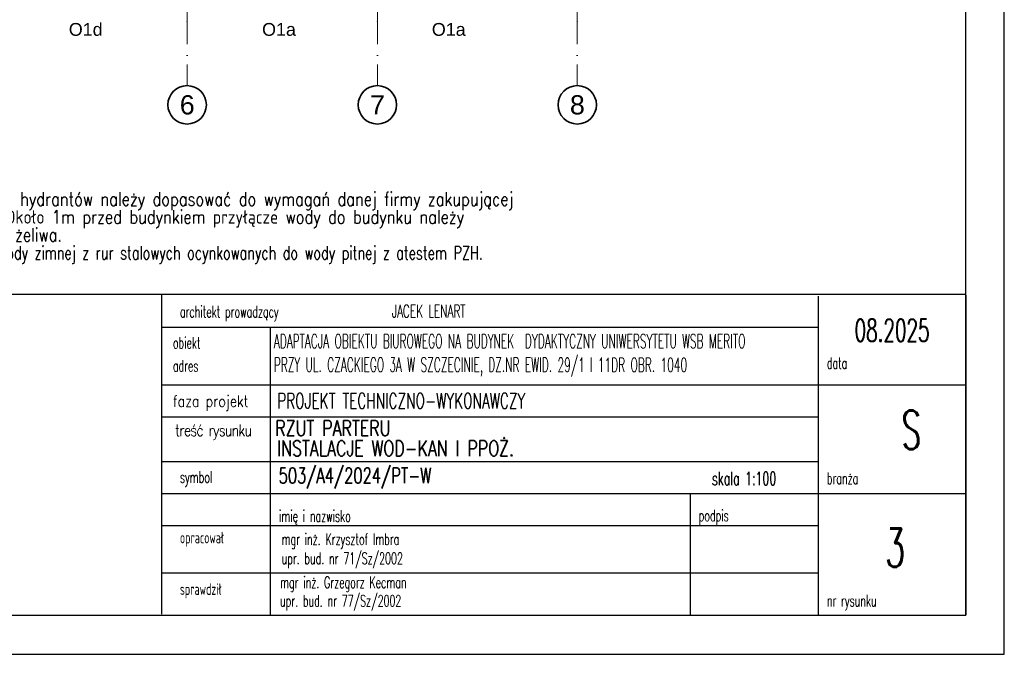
# Model space of a CAD drawing. Header units: millimetres. Extents: x -34676 to 172266, y 39940 to 476087.
# Tile 118 of 256: x 41355 to 56725, y 265882 to 275794. Entities that reach past the tile are written whole.
import ezdxf
from ezdxf.lldxf.tags import DXFTag

# ---------------------------------------------------------------- set-up
doc = ezdxf.new("R2010")
doc.units = ezdxf.units.MM
doc.header["$MEASUREMENT"] = 0
doc.linetypes.add('Kropki i Kreski', pattern=[6.702778, 3.527778, -1.763889, 0, -1.411111])
for name, color, linetype in [('#podkład', 252, 'Continuous'), ('0_Nr_pióra__1', 7, 'Continuous'), ('_TABELA', 7, 'Continuous'), ('IS_Text_Armatury_Wodociag', 7, 'Continuous'), ('Konstrukcja - Siatka mod', 7, 'Continuous'), ('Znaczniki okien Archicada', 7, 'Continuous')]:
    doc.layers.add(name, color=color, linetype=linetype)
doc.styles.add('ROMANS', font='romans', dxfattribs={"width": 0.6})
doc.styles.add('STYL_AUTOMATYCZNY_1', font='arial.ttf')
tags = doc.linetypes.add('SOLID', pattern=[10, 10, 0]).pattern_tags.tags
tags[6:7] = [DXFTag(74, 4), DXFTag(75, 0), DXFTag(340, '0'), DXFTag(46, 0.0), DXFTag(50, 0.0), DXFTag(44, 0.0), DXFTag(45, 0.0)]
tags[4:5] = [DXFTag(74, 4), DXFTag(75, 0), DXFTag(340, '0'), DXFTag(46, 0.0), DXFTag(50, 0.0), DXFTag(44, 0.0), DXFTag(45, 0.0)]

# ---------------------------------------------------------------- blocks, each defined once
blk = doc.blocks.new('UHYGFFFF')
at = {"layer": 'Konstrukcja - Siatka mod', "color": 252, "linetype": 'Kropki i Kreski', "lineweight": 13, "ltscale": 100}
for p, q in [((43578, 381904), (43578, 398869)), ((46548, 381904), (46548, 398869)), ((49668, 398869), (49668, 381904)), ((43578, 381904), (43578, 380904)), ((46548, 381904), (46548, 380904)), ((49668, 381904), (49668, 380904))]:
    blk.add_line(p, q, dxfattribs=at)
at = {"layer": 'Konstrukcja - Siatka mod', "color": 252, "linetype": 'Continuous', "lineweight": 35, "ltscale": 100}
for centre in [(43578, 380604), (46548, 380604), (49668, 380604)]:
    blk.add_circle(centre, 300, dxfattribs=at)
at = {"layer": 'Konstrukcja - Siatka mod', "color": 252, "linetype": 'Kropki i Kreski', "lineweight": 13, "ltscale": 100}
for p in [(43578, 381904), (43578, 381904), (46548, 381904), (46548, 381904), (49668, 381904), (49668, 381904)]:
    blk.add_point(p, dxfattribs=at)
at = {"layer": 'Konstrukcja - Siatka mod', "color": 252, "linetype": 'Continuous', "lineweight": 13, "char_height": 300, "attachment_point": 1, "style": 'STYL_AUTOMATYCZNY_1'}
for s, insert in [('\\A1;{\\pql;\\pt0;\\fArial|b0|i0|c238|p0;\\W1.000000;6}', (43463, 380754)), ('\\A1;{\\pql;\\pt0;\\fArial|b0|i0|c238|p0;\\W1.000000;7}', (46433, 380754)), ('\\A1;{\\pql;\\pt0;\\fArial|b0|i0|c238|p0;\\W1.000000;8}', (49553, 380754))]:
    blk.add_mtext(s, dxfattribs=dict(at, insert=insert))
at = {"layer": 'Znaczniki okien Archicada', "color": 252, "linetype": 'Continuous', "lineweight": 15, "char_height": 200, "attachment_point": 7, "style": 'STYL_AUTOMATYCZNY_1'}
for s, insert in [('\\A1;{\\pql;\\pt0;\\fArial|b0|i0|c238|p0;\\W1.000000;O1d\\fArial|b0|i0|c238|p0;\\W1.000000;\\fArial|b0|i0|c238|p0;\\W1.000000;\\fArial|b0|i0|c238|p0;\\W1.000000;}', (41731, 381679)), ('\\A1;{\\pql;\\pt0;\\fArial|b0|i0|c238|p0;\\W1.000000;O1a\\fArial|b0|i0|c238|p0;\\W1.000000;\\fArial|b0|i0|c238|p0;\\W1.000000;\\fArial|b0|i0|c238|p0;\\W1.000000;}', (44748, 381679)), ('\\A1;{\\pql;\\pt0;\\fArial|b0|i0|c238|p0;\\W1.000000;O1a\\fArial|b0|i0|c238|p0;\\W1.000000;\\fArial|b0|i0|c238|p0;\\W1.000000;\\fArial|b0|i0|c238|p0;\\W1.000000;}', (47398, 381679))]:
    blk.add_mtext(s, dxfattribs=dict(at, insert=insert))

msp = doc.modelspace()

# ---------------------------------------------------------------- linework, layer by layer
at = {"layer": '0_Nr_pióra__1', "color": 7, "linetype": 'Continuous', "ltscale": 100}
for p, q in [((38625, 271508), (56125, 271508)), ((43576, 266508), (43576, 271508)), ((53825, 266492), (53825, 271474)), ((56125, 271493), (56125, 266492)), ((43576, 270993), (53825, 270993)), ((45271, 266493), (45271, 270993)), ((43576, 270093), (56125, 270093)), ((43576, 269593), (53825, 269593)), ((43576, 268893), (53825, 268893)), ((43576, 268393), (56125, 268393)), ((51825, 266492), (51825, 268393)), ((43576, 267893), (53825, 267893)), ((43576, 267157), (53825, 267157)), ((43626, 266492), (56125, 266492))]:
    msp.add_line(p, q, dxfattribs=at)
at = {"layer": '0_Nr_pióra__1', "color": 7, "linetype": 'Continuous'}
msp.add_line((43576, 269593), (53825, 269593), dxfattribs=at)
at = {"layer": '_TABELA', "color": 7}
msp.add_lwpolyline([(14725, 295582), (56725, 295582), (14725, 295582), (14725, 265882), (56725, 265882), (56725, 295582)], dxfattribs=at)
msp.add_lwpolyline([(56125, 294972), (17225, 294972), (17225, 266492), (56125, 266492)], close=True, dxfattribs=at)

# ---------------------------------------------------------------- block references
at = {"layer": '#podkład'}
msp.add_blockref('UHYGFFFF', (391, -106140), dxfattribs=at)

# ---------------------------------------------------------------- texts
at = {"layer": '0_Nr_pióra__1', "color": 7, "linetype": 'Continuous', "style": 'ROMANS'}
for s, width, p in [('RZUT PARTERU', 0.75, (45346, 269295)), ('INSTALACJE WOD-KAN I PPOŻ.', 0.75, (45376, 268979)), ('503/A4/2024/PT-W', 0.7, (45398, 268553))]:
    msp.add_text(s, height=240, rotation=359.9976, dxfattribs=dict(at, width=width)).set_placement(p)
at = {"layer": '0_Nr_pióra__1', "color": 7, "linetype": 'Continuous', "rotation": 359.9976, "style": 'ROMANS'}
for s, insert, char_height, attachment_point in [('{\\Q0;architekt prowadzący}', (43857, 271204), 180, 4), ('{JACEK LENART}', (47164, 271241), 200, 4), ('\\Fromans|c238;08.2025', (54973, 270943), 350, 5), ('{\\Q0;obiekt}', (43747, 270747), 180, 4), ('\\pxql;\\W0.55;ADAPTACJA OBIEKTU BIUROWEGO NA BUDYNEK  DYDAKTYCZNY UNIWERSYTETU WSB MERITO \\PPRZY UL. CZACKIEGO 3A W SZCZECINIE, DZ.NR EWID. 29/1 I 11DR OBR. 1040 ', (45321, 270552), 220, 4), ('{\\Q0;data}', (53955, 270430), 180, 4), ('{\\Q0;adres}', (43747, 270387), 180, 4), ('\\pxql;\\Fromans.shx;\\W0.65;\\A1;PROJEKT TECHNICZNO-WYKONAWCZY', (45375, 269842), 240, 4), ('\\pxqc;S', (54973, 269388), 600, 4), ('{\\Q0;symbol}', (43857, 268620), 180, 4), ('{\\Q0;branża}', (53955, 268630), 180, 4), ('{\\Q0;imię i nazwisko}', (45404, 268020), 180, 4), ('{\\Fromans|c128;\\Q0;mgr in\\Fromans,bigfont|c238;ż\\Fromans|c128;. Krzysztof Imbra\\Pupr. bud. nr 71/Sz/2002}', (45444, 267500), 180, 4), ('{\\Q0;podpis}', (51955, 268020), 180, 4), ('{\\Q0;opracował}', (43857, 267678), 180, 4), ('{\\Q0;mgr inż. Grzegorz Kecman}', (45422, 266976), 180, 4), ('{\\Q0;sprawdził}', (43857, 266873), 180, 4), ('{\\Q0;upr. bud. nr 7\\Fromans,bigfont|c238;7\\Fromans|c238;/Sz/2002}', (45420, 266687), 180, 4), ('{\\Q0;nr rysunku}', (53955, 266690), 180, 4)]:
    msp.add_mtext(s, dxfattribs=dict(at, insert=insert, char_height=char_height, attachment_point=attachment_point))
at = {"layer": '0_Nr_pióra__1', "color": 7, "linetype": 'Continuous', "char_height": 180, "attachment_point": 4, "rotation": 359.9976, "line_spacing_factor": 0.8, "style": 'ROMANS'}
for s, insert in [('\\W0.8;faza projekt', (43747, 269806)), ('\\T0.9;\\W0.8;treść rysunku', (43781, 269351))]:
    msp.add_mtext(s, dxfattribs=dict(at, insert=insert))
at = {"layer": '0_Nr_pióra__1', "color": 7, "linetype": 'Continuous', "insert": (52161, 268628), "char_height": 210, "width": 2283.42, "attachment_point": 4, "line_spacing_factor": 0.9, "style": 'ROMANS'}
msp.add_mtext('skala 1:100', dxfattribs=at)
at = {"layer": '0_Nr_pióra__1', "color": 0, "linetype": 'Continuous', "insert": (55022, 267547), "char_height": 600, "attachment_point": 5, "rotation": 359.9976, "style": 'ROMANS'}
msp.add_mtext('3', dxfattribs=at)
at = {"layer": 'IS_Text_Armatury_Wodociag', "color": 7, "linetype": 'SOLID', "lineweight": 5, "ltscale": 10, "insert": (50114, 271978), "char_height": 210, "width": 10120.88, "attachment_point": 9, "line_spacing_factor": 0.8, "style": 'ROMANS'}
msp.add_mtext('\\pxql;\\Fromans|c238;\\W0.8;Podłączenia hydrantów należy dopasować do wymagań danej firmy zakupującej hydranty. Około 1m przed budynkiem przyłącze wody do budynku należy wykonać z żeliwa.\\P\\Fromans.shx|c238;\\W0.70000;Przewody wody zimnej z rur stalowych ocynkowanych do wody pitnej z atestem PZH.', dxfattribs=at)

doc.saveas('drawing.dxf')
